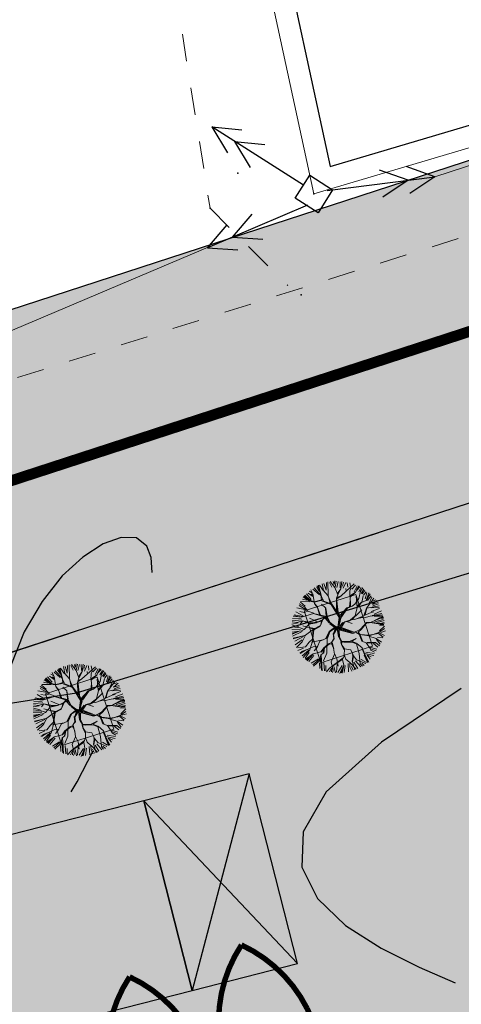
# Model space of a CAD drawing. Extents: x 4085 to 16488, y -65 to 12615.
# Tile 166 of 230: x 15720 to 15736, y 10583 to 10619. Entities that reach past the tile are written whole.
import ezdxf
from ezdxf.xclip import XClip

# ---------------------------------------------------------------- set-up
doc = ezdxf.new("R2010")
doc.units = 0
doc.header["$MEASUREMENT"] = 0
doc.header["$XCLIPFRAME"] = 0
for name, pattern in [('ACAD_ISO03W100', [30, 12, -18]), ('CONTI', [0]), ('STRIHSMALL', [1, 0.5, -0.5]), ('Д_ТРОТ_ТРУБА', [3, 1.5, -1.5])]:
    doc.linetypes.add(name, pattern=pattern)
doc.layers.get('0').update_dxf_attribs({"color": 250, "linetype": 'CONTI'})
for name, color, linetype in [('(014) Водопровод', 5, 'ИК_Водопровод -------в--------'), ('(022) Возд. Линии', 7, 'Continuous'), ('(025) Дорога', 7, 'Continuous'), ('(038) Деревья', 7, 'Continuous'), ('(040) Ограда', 7, 'Continuous'), ('GOR_BDEFAULT', 212, 'CONTI'), ('GORIZDEFAULT', 32, 'CONTI'), ('PI_TTDEFAULT', 5, 'CONTI')]:
    doc.layers.add(name, color=color, linetype=linetype)
for name, color, linetype, lineweight in [('.', 7, 'Continuous', 15), ('0ZG - GOR-INCE', 5, 'Continuous', 15), ('Cayxanh1', 98, 'Continuous', 30)]:
    doc.layers.add(name, color=color, linetype=linetype, lineweight=lineweight)
doc.styles.get("Standard").update_dxf_attribs({"font": 'times.ttf'})
doc.linetypes.add('ИК_Водопровод -------в--------', pattern='A,9,-0.6,["В",Standard,S=1.2,R=0,X=0,Y=-0.6],-1.2', length=10.8)
doc.linetypes.add('ОГРАДА_ГЛИН', pattern='A,4,["|",Standard,S=0.8,R=0,X=0,Y=-0.8],0.5,["|",Standard,S=0.8,R=0,X=0,Y=-0.8],3.5', length=8)

# ---------------------------------------------------------------- blocks, each defined once
blk = doc.blocks.new('wedwedwedewdewd')
at = {"layer": '.', "linetype": 'Continuous'}
h = blk.add_hatch(color=256, dxfattribs=at)
h.dxf.hatch_style = 1
h.set_gradient(color1=(255, 217, 179), color2=(255, 209, 163), one_color=1, tint=0.82, name='HEMISPHERICAL')
h.paths.add_polyline_path([(16128.663, 10756.61), (16126.663, 10756.61), (16126.663, 10760.21), (16128.663, 10760.21)])
h.paths.add_polyline_path([(16137.663, 10756.61), (16139.663, 10756.61), (16139.663, 10760.21), (16137.663, 10760.21)])
h = blk.add_hatch(color=256, dxfattribs=at)
h.dxf.hatch_style = 1
h.set_gradient(color1=(255, 127, 127), color2=(255, 133, 133), one_color=1, tint=0.76, name='HEMISPHERICAL')
h.paths.add_polyline_path([(16133.163, 10760.21), (16133.163, 10756.61), (16137.663, 10756.61), (16137.663, 10760.21)])
h.paths.add_polyline_path([(16133.163, 10760.21), (16133.163, 10756.61), (16128.663, 10756.61), (16128.663, 10760.21)])
at = {"linetype": 'Continuous'}
for points in [[(16128.663, 10756.61), (16126.663, 10756.61), (16126.663, 10760.21), (16128.663, 10760.21)], [(16133.163, 10760.21), (16133.163, 10756.61), (16128.663, 10756.61), (16128.663, 10760.21)], [(16133.163, 10760.21), (16133.163, 10756.61), (16137.663, 10756.61), (16137.663, 10760.21)], [(16137.663, 10756.61), (16139.663, 10756.61), (16139.663, 10760.21), (16137.663, 10760.21)]]:
    blk.add_lwpolyline(points, close=True, dxfattribs=at)
for points in [[(16126.663, 10760.21), (16128.663, 10756.61)], [(16128.663, 10760.21), (16126.663, 10756.61)], [(16137.663, 10760.21), (16139.663, 10756.61)], [(16139.663, 10760.21), (16137.663, 10756.61)]]:
    blk.add_lwpolyline(points, dxfattribs=at)
blk = doc.blocks.new('qwdwqdwqdwqdwqdwqdwqdwqdwqdwq')
at = {"layer": 'Cayxanh1', "lineweight": 18, "extrusion": (-1.80213e-06, 5.58366e-05, 1)}
for p, q in [((16015.238, 11063.201, 9.175), (16015.289, 11063.08, 9.176)), ((16015.273, 11063.205, 9.175), (16015.337, 11063.119, 9.175)), ((16015.308, 11063.231, 9.175), (16015.342, 11063.192, 9.175)), ((16015.353, 11063.168, 9.175), (16015.342, 11063.249, 9.175)), ((16015.377, 11063.248, 9.175), (16015.457, 11063.118, 9.175)), ((16015.485, 11063.094, 9.176), (16015.405, 11063.263, 9.175)), ((16015.454, 11063.269, 9.175), (16015.479, 11063.174, 9.175)), ((16015.485, 11063.207, 9.175), (16015.474, 11063.28, 9.175)), ((16015.488, 11063.104, 9.176), (16015.485, 11063.207, 9.175)), ((16015.486, 11063.28, 9.175), (16015.492, 11063.211, 9.175)), ((16015.488, 11063.075, 9.176), (16015.5, 11063.284, 9.175)), ((16015.554, 11063.16, 9.175), (16015.515, 11063.28, 9.175)), ((16015.558, 11063.163, 9.175), (16015.574, 11063.291, 9.175)), ((16015.604, 11063.156, 9.175), (16015.652, 11063.289, 9.175)), ((16015.605, 11063.285, 9.175), (16015.604, 11063.156, 9.175)), ((16015.612, 11063.053, 9.176), (16015.683, 11063.29, 9.175)), ((16015.708, 11063.271, 9.175), (16015.725, 11063.177, 9.175)), ((16015.774, 11063.155, 9.175), (16015.727, 11063.286, 9.175)), ((16015.776, 11063.211, 9.175), (16015.811, 11063.271, 9.175)), ((16015.777, 11063.267, 9.175), (16015.776, 11063.211, 9.175)), ((16015.778, 11063.158, 9.175), (16015.833, 11063.256, 9.175)), ((16015.867, 11063.241, 9.175), (16015.806, 11063.142, 9.175)), ((16015.866, 11063.12, 9.176), (16015.897, 11063.227, 9.175)), ((16015.872, 11063.095, 9.176), (16015.931, 11063.223, 9.175)), ((16015.914, 11063.133, 9.175), (16015.953, 11063.201, 9.175)), ((16015.044, 11063.039, 9.176), (16015.147, 11062.926, 9.176)), ((16015.133, 11062.986, 9.176), (16015.056, 11063.071, 9.176)), ((16015.087, 11063.09, 9.176), (16015.147, 11062.995, 9.176)), ((16015.25, 11063.047, 9.176), (16015.093, 11063.1, 9.175)), ((16015.139, 11063.133, 9.175), (16015.208, 11063.089, 9.176)), ((16015.253, 11063.055, 9.176), (16015.163, 11063.169, 9.175)), ((16015.177, 11063.169, 9.175), (16015.25, 11063.073, 9.176)), ((16015.25, 11063.073, 9.176), (16015.192, 11063.183, 9.175)), ((16015.272, 11063.062, 9.176), (16015.203, 11063.191, 9.175)), ((16015.334, 11063.014, 9.176), (16015.253, 11063.055, 9.176)), ((16015.334, 11063.021, 9.176), (16015.272, 11063.062, 9.176)), ((16015.345, 11063.131, 9.175), (16015.324, 11063.175, 9.175)), ((16015.326, 11062.988, 9.176), (16015.353, 11063.168, 9.175)), ((16015.399, 11063.017, 9.176), (16015.334, 11063.021, 9.176)), ((16015.473, 11063.014, 9.176), (16015.488, 11063.104, 9.176)), ((16015.484, 11063.024, 9.176), (16015.488, 11062.999, 9.176)), ((16015.502, 11062.98, 9.176), (16015.488, 11063.075, 9.176)), ((16015.608, 11063.053, 9.176), (16015.558, 11063.163, 9.175)), ((16015.601, 11062.903, 9.176), (16015.612, 11063.049, 9.176)), ((16015.622, 11062.888, 9.176), (16015.608, 11063.053, 9.176)), ((16015.781, 11063.008, 9.176), (16015.774, 11063.155, 9.175)), ((16015.781, 11063.03, 9.176), (16015.872, 11063.099, 9.176)), ((16015.784, 11063.008, 9.176), (16015.872, 11063.095, 9.176)), ((16015.828, 11062.971, 9.176), (16015.949, 11063.025, 9.176)), ((16015.914, 11063.094, 9.176), (16015.991, 11063.18, 9.175)), ((16015.949, 11063.025, 9.176), (16016.133, 11063.108, 9.176)), ((16015.953, 11063.029, 9.176), (16015.96, 11063.076, 9.176)), ((16016, 11063.089, 9.176), (16016.017, 11063.166, 9.175)), ((16016.018, 11063.01, 9.176), (16016.048, 11063.05, 9.176)), ((16016.048, 11063.05, 9.176), (16016.063, 11063.149, 9.175)), ((16016.06, 11063.033, 9.176), (16016.146, 11063.08, 9.176)), ((16016.085, 11062.973, 9.176), (16016.172, 11063.058, 9.176)), ((16016.109, 11062.958, 9.176), (16016.201, 11063.053, 9.176)), ((16016.143, 11062.995, 9.176), (16016.209, 11063.042, 9.176)), ((16016.143, 11062.987, 9.176), (16016.216, 11063.027, 9.176)), ((16015.004, 11062.793, 9.176), (16014.858, 11062.846, 9.176)), ((16015.021, 11062.822, 9.176), (16014.879, 11062.885, 9.176)), ((16015.021, 11062.825, 9.176), (16014.894, 11062.888, 9.176)), ((16015.047, 11062.825, 9.176), (16014.905, 11062.903, 9.176)), ((16015.06, 11062.836, 9.176), (16014.953, 11062.949, 9.176)), ((16015.147, 11062.926, 9.176), (16014.992, 11063.013, 9.176)), ((16015.095, 11062.891, 9.176), (16015.022, 11062.931, 9.176)), ((16015.161, 11062.891, 9.176), (16015.095, 11062.891, 9.176)), ((16015.168, 11062.894, 9.176), (16015.133, 11062.986, 9.176)), ((16015.259, 11062.824, 9.176), (16015.168, 11062.894, 9.176)), ((16015.326, 11062.988, 9.176), (16015.355, 11062.893, 9.176)), ((16015.355, 11062.923, 9.176), (16015.326, 11062.988, 9.176)), ((16015.455, 11063.006, 9.176), (16015.334, 11063.014, 9.176)), ((16015.355, 11062.893, 9.176), (16015.351, 11062.769, 9.176)), ((16015.366, 11062.761, 9.176), (16015.355, 11062.923, 9.176)), ((16015.473, 11063.014, 9.176), (16015.399, 11063.017, 9.176)), ((16015.498, 11062.845, 9.176), (16015.447, 11062.936, 9.176)), ((16015.615, 11062.877, 9.176), (16015.455, 11063.006, 9.176)), ((16015.46, 11062.698, 9.176), (16015.494, 11062.841, 9.176)), ((16015.475, 11062.694, 9.176), (16015.498, 11062.845, 9.176)), ((16015.626, 11062.881, 9.176), (16015.502, 11062.98, 9.176)), ((16015.683, 11062.605, 9.176), (16015.615, 11062.877, 9.176)), ((16015.676, 11062.712, 9.176), (16015.626, 11062.881, 9.176)), ((16015.673, 11062.738, 9.176), (16015.736, 11062.942, 9.176)), ((16015.694, 11062.704, 9.176), (16015.744, 11062.957, 9.176)), ((16015.744, 11062.957, 9.176), (16015.781, 11063.008, 9.176)), ((16015.747, 11062.946, 9.176), (16015.828, 11062.971, 9.176)), ((16015.758, 11062.968, 9.176), (16015.832, 11062.975, 9.176)), ((16015.958, 11062.783, 9.176), (16015.985, 11062.9, 9.176)), ((16015.981, 11062.908, 9.176), (16016.018, 11063.01, 9.176)), ((16015.985, 11062.9, 9.176), (16016.109, 11062.958, 9.176)), ((16015.992, 11062.923, 9.176), (16016.106, 11062.955, 9.176)), ((16016.05, 11062.681, 9.176), (16016.095, 11062.882, 9.176)), ((16016.131, 11062.827, 9.176), (16016.201, 11062.947, 9.176)), ((16016.16, 11062.742, 9.176), (16016.223, 11062.852, 9.176)), ((16016.167, 11062.946, 9.176), (16016.236, 11063.006, 9.176)), ((16016.201, 11062.947, 9.176), (16016.26, 11062.99, 9.176)), ((16016.201, 11062.903, 9.176), (16016.274, 11062.963, 9.176)), ((16016.218, 11062.89, 9.176), (16016.278, 11062.932, 9.176)), ((16016.235, 11062.86, 9.176), (16016.295, 11062.902, 9.176)), ((16016.243, 11062.786, 9.176), (16016.304, 11062.881, 9.176)), ((16016.248, 11062.753, 9.176), (16016.336, 11062.869, 9.176)), ((16016.248, 11062.753, 9.176), (16016.355, 11062.847, 9.176)), ((16014.938, 11062.613, 9.176), (16014.788, 11062.665, 9.176)), ((16014.937, 11062.643, 9.176), (16014.802, 11062.706, 9.176)), ((16014.93, 11062.742, 9.176), (16014.814, 11062.756, 9.176)), ((16014.921, 11062.665, 9.176), (16014.818, 11062.73, 9.176)), ((16014.919, 11062.753, 9.176), (16014.831, 11062.79, 9.176)), ((16015.008, 11062.776, 9.176), (16014.841, 11062.812, 9.176)), ((16015.021, 11062.752, 9.176), (16014.919, 11062.753, 9.176)), ((16015.018, 11062.749, 9.176), (16014.963, 11062.709, 9.176)), ((16015.174, 11062.543, 9.176), (16014.995, 11062.661, 9.176)), ((16015.252, 11062.82, 9.176), (16015.021, 11062.822, 9.176)), ((16015.16, 11062.671, 9.176), (16015.021, 11062.752, 9.176)), ((16015.131, 11062.668, 9.176), (16015.021, 11062.749, 9.176)), ((16015.244, 11062.652, 9.176), (16015.131, 11062.668, 9.176)), ((16015.277, 11062.652, 9.176), (16015.157, 11062.759, 9.176)), ((16015.27, 11062.644, 9.176), (16015.16, 11062.671, 9.176)), ((16015.398, 11062.732, 9.176), (16015.252, 11062.82, 9.176)), ((16015.438, 11062.688, 9.176), (16015.267, 11062.806, 9.176)), ((16015.376, 11062.659, 9.176), (16015.27, 11062.644, 9.176)), ((16015.383, 11062.659, 9.176), (16015.306, 11062.568, 9.176)), ((16015.427, 11062.688, 9.176), (16015.376, 11062.659, 9.176)), ((16015.431, 11062.673, 9.176), (16015.383, 11062.659, 9.176)), ((16015.471, 11062.684, 9.176), (16015.398, 11062.732, 9.176)), ((16015.431, 11062.673, 9.176), (16015.474, 11062.57, 9.176)), ((16015.457, 11062.647, 9.176), (16015.438, 11062.688, 9.176)), ((16015.485, 11062.555, 9.176), (16015.46, 11062.68, 9.176)), ((16015.492, 11062.567, 9.176), (16015.471, 11062.684, 9.176)), ((16015.694, 11062.697, 9.176), (16015.676, 11062.712, 9.176)), ((16015.697, 11062.595, 9.176), (16015.68, 11062.693, 9.176)), ((16015.684, 11062.716, 9.176), (16015.706, 11062.803, 9.176)), ((16015.705, 11062.595, 9.176), (16015.694, 11062.697, 9.176)), ((16015.705, 11062.635, 9.176), (16015.87, 11062.729, 9.176)), ((16015.712, 11062.613, 9.176), (16015.844, 11062.7, 9.176)), ((16015.716, 11062.595, 9.176), (16015.878, 11062.721, 9.176)), ((16015.87, 11062.729, 9.176), (16015.944, 11062.736, 9.176)), ((16015.878, 11062.721, 9.176), (16015.973, 11062.728, 9.176)), ((16015.922, 11062.736, 9.176), (16015.966, 11062.835, 9.176)), ((16015.944, 11062.736, 9.176), (16015.958, 11062.783, 9.176)), ((16015.972, 11062.542, 9.176), (16016.053, 11062.677, 9.176)), ((16015.973, 11062.728, 9.176), (16016.028, 11062.75, 9.176)), ((16016.028, 11062.75, 9.176), (16016.131, 11062.827, 9.176)), ((16016.053, 11062.677, 9.176), (16016.156, 11062.742, 9.176)), ((16016.057, 11062.703, 9.176), (16016.16, 11062.746, 9.176)), ((16016.156, 11062.742, 9.176), (16016.248, 11062.753, 9.176)), ((16016.21, 11062.614, 9.176), (16016.339, 11062.705, 9.176)), ((16016.269, 11062.743, 9.176), (16016.359, 11062.803, 9.176)), ((16016.277, 11062.679, 9.176), (16016.368, 11062.777, 9.176)), ((16016.337, 11062.653, 9.176), (16016.441, 11062.691, 9.176)), ((16016.339, 11062.705, 9.176), (16016.42, 11062.708, 9.176)), ((16016.346, 11062.713, 9.176), (16016.398, 11062.747, 9.176)), ((16014.756, 11062.49, 9.176), (16014.969, 11062.482, 9.176)), ((16014.98, 11062.482, 9.176), (16014.76, 11062.501, 9.176)), ((16014.951, 11062.566, 9.176), (16014.761, 11062.541, 9.176)), ((16014.892, 11062.588, 9.176), (16014.764, 11062.574, 9.176)), ((16014.772, 11062.589, 9.176), (16014.845, 11062.592, 9.176)), ((16014.944, 11062.581, 9.176), (16014.775, 11062.611, 9.176)), ((16014.99, 11062.482, 9.176), (16014.898, 11062.387, 9.176)), ((16015.006, 11062.591, 9.176), (16014.937, 11062.643, 9.176)), ((16015.002, 11062.591, 9.176), (16014.944, 11062.581, 9.176)), ((16015.166, 11062.543, 9.176), (16014.99, 11062.482, 9.176)), ((16015.116, 11062.657, 9.176), (16015.002, 11062.591, 9.176)), ((16015.148, 11062.532, 9.176), (16015.089, 11062.375, 9.176)), ((16015.167, 11062.528, 9.176), (16015.096, 11062.378, 9.176)), ((16015.105, 11062.594, 9.176), (16015.189, 11062.55, 9.176)), ((16015.251, 11062.641, 9.176), (16015.116, 11062.657, 9.176)), ((16015.306, 11062.568, 9.176), (16015.166, 11062.543, 9.176)), ((16015.17, 11062.532, 9.176), (16015.299, 11062.56, 9.176)), ((16015.347, 11062.644, 9.176), (16015.262, 11062.645, 9.176)), ((16015.361, 11062.655, 9.176), (16015.306, 11062.568, 9.176)), ((16015.554, 11062.445, 9.176), (16015.482, 11062.548, 9.176)), ((16015.546, 11062.471, 9.176), (16015.485, 11062.555, 9.176)), ((16015.55, 11062.486, 9.176), (16015.492, 11062.567, 9.176)), ((16015.609, 11062.441, 9.176), (16015.55, 11062.486, 9.176)), ((16015.604, 11062.442, 9.176), (16015.683, 11062.605, 9.176)), ((16015.604, 11062.442, 9.176), (16015.697, 11062.595, 9.176)), ((16015.645, 11062.441, 9.176), (16015.646, 11062.485, 9.176)), ((16015.646, 11062.485, 9.176), (16015.705, 11062.583, 9.176)), ((16015.646, 11062.452, 9.176), (16015.719, 11062.499, 9.176)), ((16015.649, 11062.438, 9.176), (16015.705, 11062.481, 9.176)), ((16015.664, 11062.423, 9.176), (16015.748, 11062.492, 9.176)), ((16015.705, 11062.481, 9.176), (16015.756, 11062.499, 9.176)), ((16015.748, 11062.492, 9.176), (16015.785, 11062.492, 9.176)), ((16015.756, 11062.499, 9.176), (16015.869, 11062.499, 9.176)), ((16015.785, 11062.492, 9.176), (16015.876, 11062.425, 9.176)), ((16015.807, 11062.481, 9.176), (16015.884, 11062.495, 9.176)), ((16015.858, 11062.499, 9.176), (16015.972, 11062.542, 9.176)), ((16015.869, 11062.499, 9.176), (16015.942, 11062.483, 9.176)), ((16015.899, 11062.498, 9.176), (16015.976, 11062.542, 9.176)), ((16015.942, 11062.483, 9.176), (16016.122, 11062.497, 9.176)), ((16015.983, 11062.542, 9.176), (16016.119, 11062.611, 9.176)), ((16016.005, 11062.483, 9.176), (16016.082, 11062.479, 9.176)), ((16016.063, 11062.49, 9.176), (16016.118, 11062.461, 9.176)), ((16016.122, 11062.497, 9.176), (16016.21, 11062.614, 9.176)), ((16016.133, 11062.501, 9.176), (16016.269, 11062.515, 9.176)), ((16016.151, 11062.508, 9.176), (16016.218, 11062.621, 9.176)), ((16016.218, 11062.614, 9.176), (16016.445, 11062.587, 9.176)), ((16016.269, 11062.515, 9.176), (16016.32, 11062.511, 9.176)), ((16016.276, 11062.528, 9.176), (16016.44, 11062.536, 9.176)), ((16016.302, 11062.593, 9.176), (16016.44, 11062.557, 9.176)), ((16016.314, 11062.468, 9.176), (16016.461, 11062.484, 9.176)), ((16016.337, 11062.648, 9.176), (16016.445, 11062.648, 9.176)), ((16016.337, 11062.618, 9.176), (16016.445, 11062.622, 9.176)), ((16014.907, 11062.42, 9.176), (16014.756, 11062.373, 9.176)), ((16014.898, 11062.387, 9.176), (16014.762, 11062.321, 9.176)), ((16014.95, 11062.471, 9.176), (16014.769, 11062.442, 9.176)), ((16014.927, 11062.28, 9.176), (16014.785, 11062.303, 9.176)), ((16015.016, 11062.342, 9.176), (16014.927, 11062.28, 9.176)), ((16015.1, 11062.371, 9.176), (16014.985, 11062.2, 9.176)), ((16015.096, 11062.378, 9.176), (16015.016, 11062.342, 9.176)), ((16015.272, 11062.304, 9.176), (16015.056, 11062.331, 9.176)), ((16015.209, 11062.297, 9.176), (16015.139, 11062.221, 9.176)), ((16015.345, 11062.311, 9.176), (16015.209, 11062.297, 9.176)), ((16015.352, 11062.307, 9.176), (16015.263, 11062.048, 9.176)), ((16015.426, 11062.413, 9.176), (16015.326, 11062.311, 9.176)), ((16015.429, 11062.41, 9.176), (16015.345, 11062.311, 9.176)), ((16015.359, 11062.311, 9.176), (16015.448, 11062.413, 9.176)), ((16015.54, 11062.456, 9.176), (16015.426, 11062.413, 9.176)), ((16015.551, 11062.442, 9.176), (16015.429, 11062.41, 9.176)), ((16015.484, 11062.358, 9.176), (16015.465, 11062.263, 9.176)), ((16015.488, 11062.34, 9.176), (16015.473, 11062.256, 9.176)), ((16015.604, 11062.442, 9.176), (16015.488, 11062.34, 9.176)), ((16015.492, 11062.354, 9.176), (16015.565, 11062.453, 9.176)), ((16015.583, 11062.445, 9.176), (16015.492, 11062.354, 9.176)), ((16015.609, 11062.441, 9.176), (16015.546, 11062.471, 9.176)), ((16015.583, 11062.416, 9.176), (16015.557, 11062.27, 9.176)), ((16015.604, 11062.442, 9.176), (16015.561, 11062.262, 9.176)), ((16015.609, 11062.379, 9.176), (16015.575, 11062.266, 9.176)), ((16015.604, 11062.442, 9.176), (16015.627, 11062.379, 9.176)), ((16015.631, 11062.463, 9.176), (16015.624, 11062.441, 9.176)), ((16015.624, 11062.441, 9.176), (16015.638, 11062.382, 9.176)), ((16015.627, 11062.379, 9.176), (16015.824, 11062.253, 9.176)), ((16015.638, 11062.382, 9.176), (16015.645, 11062.441, 9.176)), ((16015.653, 11062.43, 9.176), (16015.864, 11062.264, 9.176)), ((16015.653, 11062.412, 9.176), (16015.816, 11062.286, 9.176)), ((16015.656, 11062.375, 9.176), (16015.653, 11062.412, 9.176)), ((16015.813, 11062.272, 9.176), (16015.656, 11062.375, 9.176)), ((16015.816, 11062.286, 9.176), (16015.674, 11062.379, 9.176)), ((16015.988, 11062.281, 9.176), (16016.128, 11062.362, 9.176)), ((16016.007, 11062.278, 9.176), (16016.125, 11062.35, 9.176)), ((16016.118, 11062.461, 9.176), (16016.228, 11062.453, 9.176)), ((16016.125, 11062.35, 9.176), (16016.223, 11062.332, 9.176)), ((16016.128, 11062.362, 9.176), (16016.212, 11062.342, 9.176)), ((16016.212, 11062.342, 9.176), (16016.399, 11062.36, 9.176)), ((16016.223, 11062.332, 9.176), (16016.373, 11062.269, 9.176)), ((16016.362, 11062.257, 9.176), (16016.227, 11062.324, 9.176)), ((16016.228, 11062.453, 9.176), (16016.455, 11062.411, 9.176)), ((16016.388, 11062.374, 9.176), (16016.234, 11062.346, 9.176)), ((16016.271, 11062.455, 9.176), (16016.452, 11062.437, 9.176)), ((16016.284, 11062.33, 9.176), (16016.443, 11062.325, 9.176)), ((16016.301, 11062.433, 9.176), (16016.451, 11062.385, 9.176)), ((16016.322, 11062.304, 9.176), (16016.451, 11062.299, 9.176)), ((16016.457, 11062.367, 9.176), (16016.388, 11062.374, 9.176)), ((16016.399, 11062.36, 9.176), (16016.454, 11062.341, 9.176)), ((16016.457, 11062.356, 9.176), (16016.414, 11062.363, 9.176)), ((16014.885, 11062.269, 9.176), (16014.773, 11062.257, 9.176)), ((16014.85, 11062.215, 9.176), (16014.788, 11062.201, 9.176)), ((16014.887, 11062.215, 9.176), (16014.795, 11062.19, 9.176)), ((16014.966, 11062.204, 9.176), (16014.819, 11062.14, 9.176)), ((16014.985, 11062.2, 9.176), (16014.827, 11062.105, 9.176)), ((16014.96, 11062.222, 9.176), (16014.832, 11062.219, 9.176)), ((16015.021, 11062.115, 9.176), (16014.856, 11062.065, 9.176)), ((16014.961, 11062.161, 9.176), (16014.858, 11062.084, 9.176)), ((16015.059, 11062.236, 9.176), (16014.887, 11062.215, 9.176)), ((16015.168, 11062.103, 9.176), (16015.021, 11062.115, 9.176)), ((16015.143, 11062.217, 9.176), (16015.058, 11062.163, 9.176)), ((16015.139, 11062.221, 9.176), (16015.059, 11062.236, 9.176)), ((16015.238, 11062.158, 9.176), (16015.168, 11062.103, 9.176)), ((16015.175, 11062.1, 9.176), (16015.238, 11062.143, 9.176)), ((16015.238, 11062.143, 9.176), (16015.201, 11062.07, 9.176)), ((16015.252, 11062.154, 9.176), (16015.212, 11062.07, 9.176)), ((16015.348, 11062.201, 9.176), (16015.238, 11062.158, 9.176)), ((16015.355, 11062.194, 9.176), (16015.252, 11062.154, 9.176)), ((16015.406, 11062.208, 9.176), (16015.348, 11062.201, 9.176)), ((16015.399, 11062.186, 9.176), (16015.355, 11062.194, 9.176)), ((16015.399, 11062.208, 9.176), (16015.409, 11062.098, 9.176)), ((16015.447, 11062.241, 9.176), (16015.406, 11062.208, 9.176)), ((16015.465, 11062.263, 9.176), (16015.407, 11062.212, 9.176)), ((16015.409, 11062.084, 9.176), (16015.414, 11062.205, 9.176)), ((16015.473, 11062.256, 9.176), (16015.447, 11062.241, 9.176)), ((16015.561, 11062.262, 9.176), (16015.582, 11062.171, 9.176)), ((16015.575, 11062.167, 9.176), (16015.567, 11062.112, 9.176)), ((16015.586, 11062.156, 9.176), (16015.571, 11062.116, 9.176)), ((16015.571, 11062.116, 9.176), (16015.596, 11062.024, 9.176)), ((16015.575, 11062.266, 9.176), (16015.589, 11062.178, 9.176)), ((16015.582, 11062.171, 9.176), (16015.626, 11062.145, 9.176)), ((16015.589, 11062.178, 9.176), (16015.641, 11062.152, 9.176)), ((16015.626, 11062.145, 9.176), (16015.765, 11062.104, 9.176)), ((16015.641, 11062.152, 9.176), (16015.746, 11062.118, 9.176)), ((16015.86, 11062.143, 9.176), (16015.725, 11062.126, 9.176)), ((16015.765, 11062.118, 9.176), (16015.841, 11062.056, 9.176)), ((16015.768, 11062.118, 9.176), (16015.86, 11062.143, 9.176)), ((16015.864, 11062.264, 9.176), (16015.813, 11062.272, 9.176)), ((16015.824, 11062.253, 9.176), (16015.894, 11062.249, 9.176)), ((16015.875, 11062.264, 9.176), (16015.912, 11062.264, 9.176)), ((16015.894, 11062.249, 9.176), (16015.941, 11062.19, 9.176)), ((16015.912, 11062.264, 9.176), (16015.988, 11062.281, 9.176)), ((16015.93, 11062.242, 9.176), (16015.955, 11062.19, 9.176)), ((16015.933, 11062.242, 9.176), (16016.007, 11062.278, 9.176)), ((16015.937, 11062.187, 9.176), (16015.944, 11062.066, 9.176)), ((16015.941, 11062.19, 9.176), (16016.105, 11062.116, 9.176)), ((16015.959, 11062.066, 9.176), (16015.948, 11062.183, 9.176)), ((16015.955, 11062.19, 9.176), (16016.101, 11062.127, 9.176)), ((16016.101, 11062.127, 9.176), (16016.28, 11062.104, 9.176)), ((16016.105, 11062.116, 9.176), (16016.292, 11062.119, 9.176)), ((16016.292, 11062.119, 9.176), (16016.416, 11062.158, 9.176)), ((16016.313, 11062.145, 9.176), (16016.429, 11062.2, 9.176)), ((16016.343, 11062.244, 9.176), (16016.421, 11062.221, 9.176)), ((16016.427, 11062.239, 9.176), (16016.362, 11062.257, 9.176)), ((16016.435, 11062.25, 9.176), (16016.366, 11062.265, 9.176)), ((16016.373, 11062.269, 9.176), (16016.443, 11062.264, 9.176)), ((16014.93, 11062.072, 9.176), (16014.856, 11062.057, 9.176)), ((16014.867, 11062.043, 9.176), (16014.93, 11062.072, 9.176)), ((16014.875, 11062.028, 9.176), (16015.01, 11062.108, 9.176)), ((16015.026, 11062.083, 9.176), (16014.9, 11062.002, 9.176)), ((16015.085, 11061.997, 9.176), (16014.935, 11061.959, 9.176)), ((16015.094, 11061.984, 9.176), (16014.951, 11061.924, 9.176)), ((16015.098, 11061.961, 9.176), (16014.958, 11061.896, 9.176)), ((16015.123, 11061.997, 9.176), (16015.078, 11061.782, 9.176)), ((16015.157, 11062.049, 9.176), (16015.085, 11061.767, 9.176)), ((16015.149, 11062.052, 9.176), (16015.098, 11061.961, 9.176)), ((16015.212, 11062.07, 9.176), (16015.149, 11062.052, 9.176)), ((16015.263, 11062.048, 9.176), (16015.163, 11061.935, 9.176)), ((16015.391, 11061.992, 9.176), (16015.291, 11061.876, 9.176)), ((16015.409, 11062.098, 9.176), (16015.391, 11061.992, 9.176)), ((16015.394, 11061.999, 9.176), (16015.408, 11061.893, 9.176)), ((16015.592, 11062.017, 9.176), (16015.559, 11061.925, 9.176)), ((16015.567, 11062.112, 9.176), (16015.585, 11062.009, 9.176)), ((16015.596, 11062.024, 9.176), (16015.702, 11061.972, 9.176)), ((16015.702, 11061.972, 9.176), (16015.716, 11061.851, 9.176)), ((16015.765, 11062.104, 9.176), (16015.838, 11062.045, 9.176)), ((16015.838, 11062.045, 9.176), (16015.829, 11061.862, 9.176)), ((16015.845, 11062.052, 9.176), (16015.914, 11061.942, 9.176)), ((16015.914, 11061.942, 9.176), (16015.924, 11061.832, 9.176)), ((16015.944, 11062.066, 9.176), (16016.013, 11062.011, 9.176)), ((16016.013, 11062.011, 9.176), (16016.053, 11061.882, 9.176)), ((16016.024, 11062, 9.176), (16016.17, 11061.959, 9.176)), ((16016.031, 11062.011, 9.176), (16016.177, 11061.962, 9.176)), ((16016.094, 11062.113, 9.176), (16016.211, 11062.032, 9.176)), ((16016.135, 11061.956, 9.176), (16016.19, 11061.87, 9.176)), ((16016.177, 11061.962, 9.176), (16016.228, 11061.885, 9.176)), ((16016.209, 11062.012, 9.176), (16016.247, 11061.908, 9.176)), ((16016.211, 11062.032, 9.176), (16016.284, 11061.936, 9.176)), ((16016.239, 11062.042, 9.176), (16016.329, 11062.003, 9.176)), ((16016.28, 11062.104, 9.176), (16016.338, 11062.012, 9.176)), ((16016.304, 11062.102, 9.176), (16016.372, 11062.033, 9.176)), ((16016.325, 11062.111, 9.176), (16016.416, 11062.11, 9.176)), ((16015.081, 11061.924, 9.176), (16015.054, 11061.821, 9.176)), ((16015.162, 11061.902, 9.176), (16015.123, 11061.751, 9.176)), ((16015.179, 11061.837, 9.176), (16015.149, 11061.742, 9.176)), ((16015.228, 11061.77, 9.176), (16015.151, 11061.723, 9.176)), ((16015.261, 11061.763, 9.176), (16015.204, 11061.708, 9.176)), ((16015.5, 11061.852, 9.176), (16015.228, 11061.77, 9.176)), ((16015.265, 11061.759, 9.176), (16015.239, 11061.695, 9.176)), ((16015.246, 11061.777, 9.176), (16015.522, 11061.874, 9.176)), ((16015.291, 11061.876, 9.176), (16015.279, 11061.715, 9.176)), ((16015.312, 11061.776, 9.176), (16015.303, 11061.656, 9.176)), ((16015.381, 11061.797, 9.176), (16015.324, 11061.66, 9.176)), ((16015.408, 11061.893, 9.176), (16015.389, 11061.758, 9.176)), ((16015.503, 11061.852, 9.176), (16015.492, 11061.743, 9.176)), ((16015.562, 11061.918, 9.176), (16015.503, 11061.852, 9.176)), ((16015.559, 11061.925, 9.176), (16015.565, 11061.834, 9.176)), ((16015.565, 11061.834, 9.176), (16015.613, 11061.757, 9.176)), ((16015.613, 11061.757, 9.176), (16015.59, 11061.673, 9.176)), ((16015.616, 11061.757, 9.176), (16015.689, 11061.602, 9.176)), ((16015.668, 11061.753, 9.176), (16015.663, 11061.599, 9.176)), ((16015.705, 11061.848, 9.176), (16015.664, 11061.76, 9.176)), ((16015.716, 11061.851, 9.176), (16015.668, 11061.753, 9.176)), ((16015.709, 11061.881, 9.176), (16015.705, 11061.848, 9.176)), ((16015.716, 11061.851, 9.176), (16015.748, 11061.767, 9.176)), ((16015.725, 11061.752, 9.176), (16015.78, 11061.619, 9.176)), ((16015.748, 11061.767, 9.176), (16015.887, 11061.649, 9.176)), ((16015.829, 11061.862, 9.176), (16015.788, 11061.675, 9.176)), ((16015.906, 11061.927, 9.176), (16015.913, 11061.813, 9.176)), ((16015.923, 11061.656, 9.176), (16015.909, 11061.806, 9.176)), ((16015.913, 11061.813, 9.176), (16015.938, 11061.66, 9.176)), ((16015.921, 11061.832, 9.176), (16015.949, 11061.659, 9.176)), ((16015.924, 11061.832, 9.176), (16016.074, 11061.743, 9.176)), ((16015.954, 11061.845, 9.176), (16016.091, 11061.776, 9.176)), ((16015.958, 11061.786, 9.176), (16015.992, 11061.699, 9.176)), ((16015.962, 11061.785, 9.176), (16016.022, 11061.734, 9.176)), ((16016.044, 11061.867, 9.176), (16016.104, 11061.797, 9.176)), ((16016.053, 11061.882, 9.176), (16016.144, 11061.812, 9.176)), ((16016.066, 11061.905, 9.176), (16016.16, 11061.84, 9.176)), ((16015.279, 11061.715, 9.176), (16015.253, 11061.678, 9.176)), ((16015.463, 11061.745, 9.176), (16015.35, 11061.651, 9.176)), ((16015.492, 11061.743, 9.176), (16015.378, 11061.619, 9.176)), ((16015.403, 11061.622, 9.176), (16015.473, 11061.713, 9.176)), ((16015.492, 11061.739, 9.176), (16015.418, 11061.615, 9.176)), ((16015.519, 11061.732, 9.176), (16015.462, 11061.612, 9.176)), ((16015.579, 11061.749, 9.176), (16015.539, 11061.598, 9.176)), ((16015.59, 11061.673, 9.176), (16015.601, 11061.595, 9.176)), ((16015.621, 11061.68, 9.176), (16015.63, 11061.602, 9.176)), ((16015.686, 11061.739, 9.176), (16015.72, 11061.61, 9.176)), ((16015.788, 11061.675, 9.176), (16015.813, 11061.62, 9.176)), ((16015.819, 11061.679, 9.176), (16015.849, 11061.623, 9.176)), ((16015.833, 11061.747, 9.176), (16015.906, 11061.665, 9.176))]:
    blk.add_line(p, q, dxfattribs=at)
blk = doc.blocks.new('QWEFEWFEWFEWF')
at = {"lineweight": 0}
h = blk.add_hatch(color=103, dxfattribs=at)
h.dxf.hatch_style = 1
h.paths.add_polyline_path([(15923.366, 10361.293), (15924.366, 10361.293), (15924.366, 10360.293), (15923.366, 10360.293)])
at = {"linetype": 'Continuous', "lineweight": 0}
blk.add_lwpolyline([(15923.366, 10361.293), (15924.366, 10361.293), (15924.366, 10360.293), (15923.366, 10360.293)], close=True, dxfattribs=at)
at = {"linetype": 'Continuous'}
blk.add_blockref('qwdwqdwqdwqdwqdwqdwqdwqdwqdwq', (-91.738, -701.623), dxfattribs=at)
blk = doc.blocks.new('strela1')
at = {"layer": '(022) Возд. Линии'}
for p, q in [((-2, 0), (-1.5, 0.25)), ((-1.5, 0), (-1, 0.25)), ((0, 0), (-2, 0)), ((-2, 0), (-1.5, -0.25)), ((-1.5, 0), (-1, -0.25))]:
    blk.add_line(p, q, dxfattribs=at)
blk = doc.blocks.new('strela2')
at = {"layer": '(022) Возд. Линии'}
for p, q in [((1.5, 0), (1, 0.25)), ((2, 0), (1.5, 0.25)), ((0, 0), (2, 0)), ((1.5, 0), (1, -0.25)), ((2, 0), (1.5, -0.25))]:
    blk.add_line(p, q, dxfattribs=at)
blk = doc.blocks.new('U1062')
blk.add_lwpolyline([(-0.498175, -0.507245), (-0.498175, 0.492755), (0.501825, 0.492755), (0.501825, -0.507245)], close=True)
at = {"color": 4, "oblique": 15}
blk.add_attdef('Z', (1.096647, -0.875141), '', height=2, dxfattribs=at)
blk = doc.blocks.new('Frukt')
at = {"const_width": 0.05}
for points in [[(-0.4205, 1.0225, -0.169176), (0, 1.75, -0.244187)], [(0.4205, 1.0225, 0.169176), (0, 1.75, 0.244187)], [(-0.4585, 0.7797, 1.080865), (0.4585, 0.7797, 1.080865)]]:
    blk.add_lwpolyline(points, format="xyb", dxfattribs=at)
for points in [[(-0.4205, 1.0225), (-0.4585, 0.7797)], [(0.4205, 1.0225), (0.4585, 0.7797)], [(0, 0), (0, 0.2749)], [(0, 0), (0.375, 0)]]:
    blk.add_lwpolyline(points, dxfattribs=at)
blk.add_lwpolyline([(0, 0), (0, 0.2749)])
blk = doc.blocks.new('DWQDWQDWQDW')
at = {"layer": '(014) Водопровод', "color": 253, "elevation": -0.214, "flags": 128}
blk.add_lwpolyline([(16576.371, 8963.693), (16647.22, 8922.774), (16676.617, 8903.064), (16729.179, 8880.612), (16787.815, 8871.699), (16848.046, 8870.409), (16903.728, 8877.875), (16942.087, 8888.592), (16968.858, 8898.019), (16985.978, 8906.188), (17005.343, 8917.326), (17029.564, 8932.374), (17030.321, 8934.643)], dxfattribs=at)
at = {"layer": '(025) Дорога', "color": 253, "linetype": 'Д_ТРОТ_ТРУБА', "elevation": -0.401, "flags": 128}
blk.add_lwpolyline([(16566.957, 8968.775), (16581.36, 8962.58), (16593.925, 8956.538), (16606.683, 8949.316), (16619.49, 8941.466), (16632.352, 8933.528), (16644.738, 8925.951), (16657.888, 8918.769), (16670.947, 8911.584), (16683.912, 8904.282), (16697.343, 8897.969), (16711.112, 8892.343), (16724.922, 8887.513), (16739.107, 8883.504), (16753.619, 8880.664), (16784.587, 8877.32), (16810.589, 8875.154), (16851.882, 8872.594), (16870.905, 8873.19), (16896.328, 8876.784), (16922.735, 8884.705), (16937.645, 8890.028), (16946.155, 8892.231), (16961.101, 8897.336), (16974.974, 8903.031), (16988.476, 8909.838), (17001.443, 8917.787), (17014.223, 8926.215), (17017.813, 8929.256)], dxfattribs=at)
at = {"layer": '(040) Ограда', "color": 253, "linetype": 'ОГРАДА_ГЛИН', "ltscale": 0.5, "elevation": -293.957, "flags": 128}
blk.add_lwpolyline([(16904.791, 8907.364), (16908.619, 8887.444), (16931.711, 8893.713), (16931.587, 8894.589)], dxfattribs=at)
at = {"color": 253, "linetype": 'STRIHSMALL', "elevation": -293.957}
for points in [[(16834.543, 8917.305), (16835.411, 8899.9), (16835.339, 8880.222), (16836.749, 8878.769), (16865.05, 8880.82), (16876.961, 8883.413), (16899.894, 8882.862), (16946.199, 8896.276), (16963.679, 8903.165), (16965.371, 8908.831), (16963.644, 8922.103)], [(16903.372, 8907.286), (16904.487, 8900.841), (16906.391, 8886.727), (16907.791, 8885.272)]]:
    blk.add_lwpolyline(points, dxfattribs=at)
at = {"color": 253, "linetype": 'Continuous'}
for points, elevation in [([(16904.398, 8907.289), (16908.308, 8886.945), (16932.156, 8893.419), (16931.983, 8894.645)], -293.957), ([(16910.542, 8887.211), (16942.94, 8896.931)], -293.932), ([(16876.294, 8874.098), (16908.169, 8886.737)], 0.136)]:
    blk.add_lwpolyline(points, dxfattribs=dict(at, elevation=elevation))
at = {"layer": 'GOR_BDEFAULT', "color": 253}
for points in [[(16910.801, 8877.789, 0.028), (16909.314, 8876.834, 0.028), (16908.274, 8875.943, 0.028)], [(16910.801, 8877.789, 0.028), (16909.314, 8876.834, 0.028), (16908.274, 8875.943, 0.028)], [(16908.274, 8875.943, 0.028), (16907.833, 8875.219, 0.028), (16907.795, 8874.569, 0.028), (16908.07, 8873.989, 0.028), (16908.574, 8873.48, 0.028), (16909.223, 8873.049, 0.028), (16909.908, 8872.68, 0.028), (16910.566, 8872.375, 0.028)], [(16908.274, 8875.943, 0.028), (16907.833, 8875.219, 0.028), (16907.795, 8874.569, 0.028), (16908.07, 8873.989, 0.028), (16908.574, 8873.48, 0.028), (16909.223, 8873.049, 0.028), (16909.908, 8872.68, 0.028), (16910.566, 8872.375, 0.028)]]:
    blk.add_polyline3d(points, dxfattribs=at)
at = {"layer": 'GORIZDEFAULT', "color": 253}
for points in [[(16905.167, 8880.056, 0.043), (16905.157, 8880.332, 0.043), (16905.083, 8880.54, 0.043), (16904.897, 8880.699, 0.043), (16904.615, 8880.708, 0.043), (16904.282, 8880.601, 0.043), (16903.898, 8880.367, 0.043), (16903.51, 8880.029, 0.043), (16903.134, 8879.57, 0.043), (16902.792, 8879.016, 0.043)], [(16902.792, 8879.016, 0.043), (16902.514, 8878.376, 0.043), (16902.292, 8877.678, 0.043), (16902.143, 8876.978, 0.043), (16902.049, 8876.303, 0.043), (16902.028, 8875.729, 0.043)], [(16903.586, 8876.058, 0.043), (16903.699, 8876.235, 0.043), (16904.007, 8876.801, 0.043)]]:
    blk.add_polyline3d(points, dxfattribs=at)
at = {"layer": 'PI_TTDEFAULT', "color": 253}
for p in [(16906.919, 8887.36, 0.008), (16908.308, 8886.945, 0.022), (16906.391, 8886.727, -0.05), (16908.033, 8885.097, -0.044), (16903.728, 8877.875, 0.142)]:
    blk.add_point(p, dxfattribs=at)
at = {"layer": '(022) Возд. Линии', "color": 253, "extrusion": (-0.009129, 0.006113, 0.99994), "rotation": 326.1926654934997}
blk.add_blockref('strela1', (16904.731, 8889.686, -393.961), dxfattribs=at)
at = {"layer": '(022) Возд. Линии', "color": 253, "extrusion": (-0.010927, -0.00114, 0.99994), "rotation": 5.953775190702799}
blk.add_blockref('strela2', (16904.332, 8886.452, -488.826), dxfattribs=at)
at = {"layer": '(022) Возд. Линии', "color": 253, "extrusion": (-0.009129, 0.006113, 0.99994), "xscale": 0.5, "yscale": 0.5, "zscale": 0.5, "rotation": 326.1926654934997}
blk.add_blockref('U1062', (16904.921, 8889.523, -393.961), dxfattribs=at)
at = {"layer": '(022) Возд. Линии', "color": 253, "extrusion": (-0.010195, -0.004094, 0.99994), "rotation": 21.87639086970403}
blk.add_blockref('strela1', (16904.309, 8884.76, -502.702), dxfattribs=at)
at = {"layer": '(038) Деревья', "color": 253, "linetype": 'Continuous', "xscale": 2, "yscale": 2, "zscale": 2, "rotation": 14.5758826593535}
for p in [(16907.532, 8869.778, -0.274), (16905.461, 8869.24, -0.163)]:
    blk.add_blockref('Frukt', p, dxfattribs=at)
blk = doc.blocks.new('A$C10aa157c')
at = {"layer": '.', "linetype": 'Continuous', "lineweight": 30}
h = blk.add_hatch(color=250, dxfattribs=at)
h.dxf.hatch_style = 1
h.set_gradient(color1=(51, 51, 51), color2=(51, 51, 51), one_color=1, tint=0.2)
h.paths.add_polyline_path([(126.356, 68.21), (126.356, 60.145), (119.19, 53.78), (110.365, 45.941), (106.848, 42.816), (94.268, 34.092), (81.491, 25.841), (68.153, 18.719), (54.417, 12.7), (39.595, 7.246), (31.139, 4.844), (16.358, -0.828), (-9.856, -9.365), (-35.188, -13.554), (-54.191, -14.596), (-95.533, -13.005), (-121.579, -11.449), (-152.617, -8.833), (-167.191, -6.334), (-181.467, -2.659), (-195.386, 1.846), (-209.283, 7.147), (-222.859, 13.144), (-235.991, 20.14), (-249.215, 27.017), (-262.53, 33.888), (-275.09, 41.172), (-288.134, 48.807), (-301.122, 56.354), (-314.046, 63.275), (-326.75, 69.021), (-341.293, 74.876), (-369.094, 86.069), (-366.853, 91.634), (-339.053, 80.442), (-324.392, 74.54), (-311.391, 68.659), (-298.198, 61.594), (-285.112, 53.99), (-272.069, 46.357), (-259.647, 39.152), (-246.455, 32.344), (-233.197, 25.449), (-220.232, 18.543), (-207, 12.698), (-193.392, 7.507), (-179.793, 3.106), (-165.934, -0.462), (-151.857, -2.875), (-121.148, -5.464), (-95.239, -7.012), (-54.24, -8.59), (-35.844, -7.581), (-11.282, -3.52), (14.353, 4.83), (29.241, 10.542), (37.737, 12.955), (52.175, 18.269), (65.532, 24.121), (78.446, 31.016), (90.93, 39.078), (103.132, 47.541), (106.381, 50.427), (115.206, 58.266), (120.356, 62.841), (120.356, 68.21)])
at = {"linetype": 'Continuous'}
h = blk.add_hatch(color=256, dxfattribs=at)
h.dxf.hatch_style = 1
h.set_gradient(color1=(196, 196, 196), color2=(179, 179, 179), one_color=1, tint=0.7, name='SPHERICAL')
edge = h.paths.add_edge_path()
edge.add_line((-329.694, -123.896), (-413.512, -4.999))
edge.add_line((-413.512, -4.999), (-355.789, 33.285))
edge.add_line((-355.789, 33.285), (-335.031, 75.586))
edge.add_line((-335.031, 75.586), (-290.266, 52.298))
edge.add_arc((-35.221, 435.711), 460.493, 236.3683, 253.19615)
edge.add_arc((23.167, 1743.611), 1759.185, 263.750088, 266.824743)
edge.add_line((-74.275, -12.874), (-37.809, -12.382))
edge.add_line((-37.809, -12.382), (-8.682, -7.259))
edge.add_line((-8.682, -7.259), (21.713, 1.674))
edge.add_line((21.713, 1.674), (73.828, 22.106))
edge.add_line((73.828, 22.106), (122.41, 60.653))
edge.add_line((122.41, 60.653), (125.275, 27.755))
edge.add_line((125.275, 27.755), (114.748, 2.379))
edge.add_line((114.748, 2.379), (116.662, -0.024))
edge.add_line((116.662, -0.024), (116.289, -3.732))
edge.add_line((116.289, -3.732), (111.258, -27.657))
edge.add_line((111.258, -27.657), (112.86, -27.925))
edge.add_line((112.86, -27.925), (106.102, -65.586))
edge.add_line((106.102, -65.586), (101.28, -90.48))
edge.add_line((101.28, -90.48), (98.815, -96.135))
edge.add_line((98.815, -96.135), (53.135, -97.305))
edge.add_line((53.135, -97.305), (30.09, -97.895))
edge.add_line((30.09, -97.895), (12.287, -98.298))
edge.add_line((12.287, -98.298), (-62.519, -99.993))
edge.add_line((-62.519, -99.993), (-93.467, -101.178))
edge.add_line((-93.467, -101.178), (-93.735, -109.893))
edge.add_line((-93.735, -109.893), (-152.913, -112.218))
edge.add_line((-152.913, -112.218), (-153.086, -120.274))
edge.add_line((-153.086, -120.274), (-196.615, -120.664))
edge.add_line((-196.615, -120.664), (-196.01, -100.254))
edge.add_line((-196.01, -100.254), (-236.883, -97.895))
edge.add_line((-236.883, -97.895), (-266.604, -99.724))
edge.add_line((-266.604, -99.724), (-280.852, -100.756))
edge.add_line((-280.852, -100.756), (-292.755, -102.679))
edge.add_line((-292.755, -102.679), (-308.616, -109.596))
edge.add_line((-308.616, -109.596), (-329.694, -123.896))
at = {"linetype": 'Continuous', "elevation": -1.621}
for points in [[(39.595, 7.246), (31.139, 4.844), (16.358, -0.828), (-9.856, -9.365), (-35.188, -13.554)], [(-35.844, -7.581), (-11.282, -3.52), (14.353, 4.83), (29.241, 10.542), (37.737, 12.955)]]:
    blk.add_lwpolyline(points, dxfattribs=at)
at = {"color": 7, "linetype": 'ACAD_ISO03W100', "ltscale": 0.2, "true_color": 0xffffff, "const_width": 0.2, "elevation": -1.621}
blk.add_lwpolyline([(-35.516, -10.568), (-10.569, -6.442), (15.356, 2.001), (30.19, 7.693), (38.666, 10.1), (53.296, 15.485), (66.843, 21.42), (79.969, 28.428), (92.599, 36.585), (104.99, 45.179), (108.373, 48.184), (117.198, 56.023), (123.356, 61.493), (123.356, 68.21)], dxfattribs=at)
at = {"linetype": 'Continuous'}
for name, p, rotation in [('QWEFEWFEWFEWF', (-12002.273, -14731.219, -45.943), 17.76004720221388), ('QWEFEWFEWFEWF', (-12007.035, -14732.744, -45.943), 17.76004720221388), ('wedwedwedewdewd', (-12981.441, -14422.612, -33.461), 14.29878876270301)]:
    blk.add_blockref(name, p, dxfattribs=dict(at, rotation=rotation))
at = {"layer": '0ZG - GOR-INCE', "linetype": 'Continuous', "rotation": 1.343740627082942}
blk.add_blockref('DWQDWQDWQDW', (-16693.372, -9279.936, -1.22), dxfattribs=at)

msp = doc.modelspace()

# ---------------------------------------------------------------- block references
at = {"linetype": 'Continuous'}
ref = msp.add_blockref('A$C10aa157c', (15727.089, 10610.846, 2.268), dxfattribs=dict(at, xscale=2, yscale=2, zscale=2))
XClip(ref).set_block_clipping_path([(-373.794434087, 108.5221690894), (-301.8282399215, 93.3350241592), (-251.5703695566, 64.2554686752), (-207.654540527, 33.6758720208), (-104.2532370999, 13.9690799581), (9.4882953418, 20.6982215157), (110.1840137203, 64.198227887), (135.5661904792, 19.4677583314), (74.741036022, -7.2786312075), (26.9902694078, -25.761868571), (-4.0754597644, -35.3463755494), (-88.6139293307, -37.2294086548), (-152.8418739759, -36.1397910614), (-192.3131233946, -27.415677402), (-222.2923186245, -17.3547389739), (-278.1502265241, 12.6686452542), (-296.1702662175, 12.3849432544), (-338.797385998, -11.849717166), (-373.794434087, 37.8738306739)])

doc.saveas('drawing.dxf')
